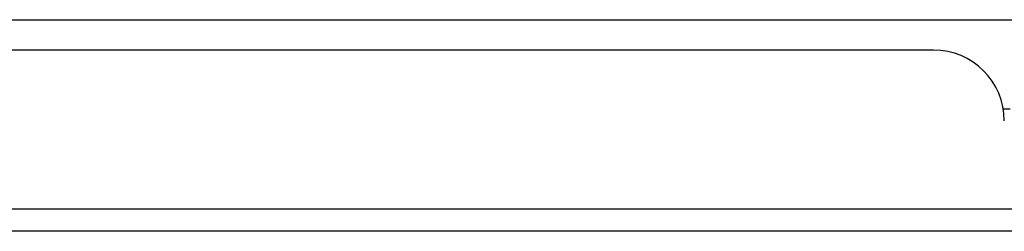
# Model space of a CAD drawing. Header units: inches. Extents: x 17 to 570, y 51 to 268.
# Tile 16 of 256: x 66.996 to 71.344, y 50.946 to 51.88. Entities that reach past the tile are written whole.
import ezdxf

# ---------------------------------------------------------------- set-up
doc = ezdxf.new("R2010")
doc.units = ezdxf.units.IN
doc.header["$MEASUREMENT"] = 0
doc.layers.add('Visible Edges(ANSI)', color=7, linetype='Continuous', lineweight=25)
doc.layers.add('Visible Tangent Edges(ANSI)', color=7, linetype='Continuous', lineweight=25)

msp = doc.modelspace()

# ---------------------------------------------------------------- linework, layer by layer
at = {"layer": 'Visible Edges(ANSI)'}
for p, q in [((56.6374, 51.8804), (71.5117, 51.8804)), ((71.032, 51.7464), (57.117, 51.7464)), ((71.3397, 51.4864), (71.3701, 51.4864)), ((76.776, 50.9464), (17.171, 50.9464))]:
    msp.add_line(p, q, dxfattribs=at)
msp.add_arc((71.032, 51.4344), 0.312, 0, 90, dxfattribs=at)
at = {"layer": 'Visible Tangent Edges(ANSI)'}
msp.add_line((17.171, 51.0454), (76.776, 51.0454), dxfattribs=at)

doc.saveas('drawing.dxf')
